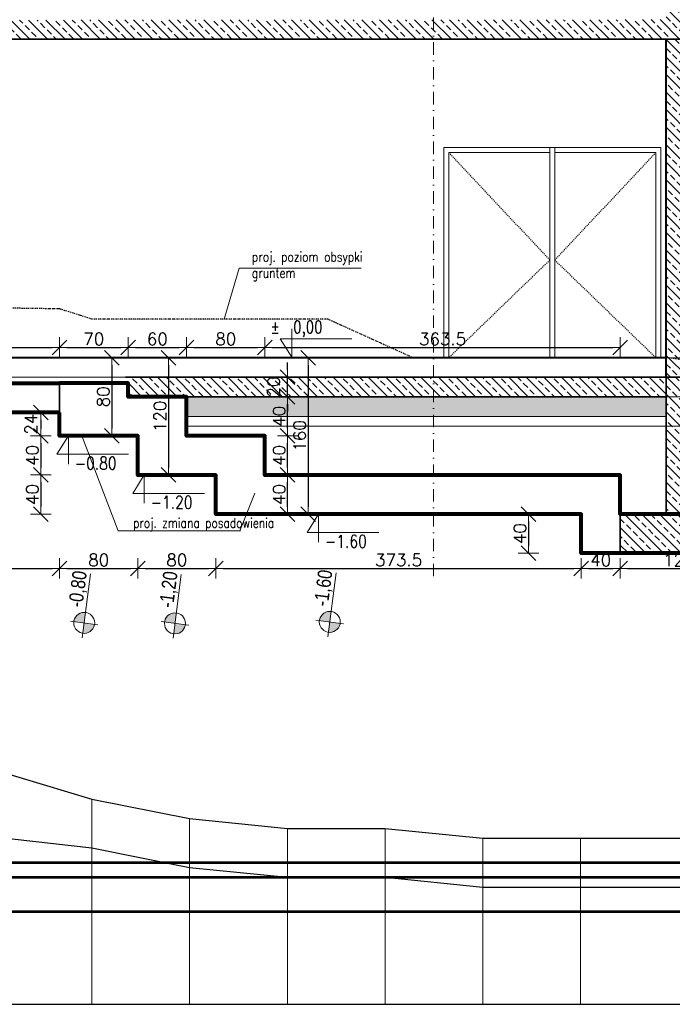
# Model space of a CAD drawing. Header units: millimetres. Extents: x -1893473 to 942156, y -568027 to 942944.
# Tile 59 of 256: x -13873 to -7198, y -311095 to -301019. Entities that reach past the tile are written whole.
import ezdxf

# ---------------------------------------------------------------- set-up
doc = ezdxf.new("R2010")
doc.units = ezdxf.units.MM
doc.header["$LTSCALE"] = 0.2
for name, pattern in [('2_3', [1, 0.5, -0.5]), ('ACAD_ISO03W100', [30, 12, -18]), ('BORDER2', [22.225, 6.35, -3.175, 6.35, -3.175, 0, -3.175]), ('DASHDOT', [25.4, 12.7, -6.35, 0, -6.35])]:
    doc.linetypes.add(name, pattern=pattern)
doc.layers.get('0').update_dxf_attribs({"lineweight": 0})
for name, color, linetype, lineweight in [('!! 1_drzwi-linia', 213, 'Continuous', 5), ('!! 1_hatch projektowane ściany', 4, 'Continuous', 5), ('!! 1_PROJ Sciany', 2, 'Continuous', 40), ('!! 1_PROJ ŻELBET', 1, 'Continuous', 35), ('!! wymiary osi', 250, 'Continuous', 9), ('0-osie-liniA', 14, 'DASHDOT', 5), ('0-rzedne-blok', 62, 'Continuous', 13), ('DO KONSTRUKCJI', 222, 'Continuous', 35), ('P-Linia1', 3, 'Continuous', 53), ('P-Linia4', 253, 'Continuous', 13), ('P-Opis', 1, 'Continuous', 9), ('P-Opis fundamenty', 193, 'Continuous', 9), ('P-Wymiar', 142, 'Continuous', 9), ('P-Ściana żelbetowa', 50, 'Continuous', 30)]:
    doc.layers.add(name, color=color, linetype=linetype, lineweight=lineweight)
doc.styles.add('50', font='ROMANS.shx', dxfattribs={"width": 0.8, "height": 10})
doc.styles.add('_Fd Opis', font='arial.ttf')
doc.styles.add('DEUTSCH', font='SIMPLEX8')
doc.styles.add('TXT', font='simplex.shx')
doc.dimstyles.new('DIM50', dxfattribs={"dimscale": 5, "dimtxt": 2.5, "dimasz": 1.5, "dimexe": 0, "dimexo": 0, "dimgap": 0.5, "dimtad": 1, "dimdec": 4, "dimrnd": 0.5, "dimdsep": 46, "dimtxsty": 'TXT', "dimblk1": 'TICK1', "dimblk2": 'TICK1', "dimsah": 1, "dimcen": 0, "dimse1": 1, "dimse2": 1, "dimclrd": 1, "dimclre": 7, "dimclrt": 9, "dimadec": 0, "dimazin": 0, "dimtfac": 1, "dimtdec": 4, "dimtmove": 2, "dimatfit": 3, "dimldrblk": 'TICK1', "dimfxl": 1, "dimtolj": 1, "dimarcsym": 0})
pattern_1 = [(135, (-61848.166, 209002.635), (-8.9802561, -8.9802561), []), (135, (-61848.166, 209011.615), (-8.9802561, -8.9802561), [6.35, -3.175])]

# ---------------------------------------------------------------- blocks, each defined once
blk = doc.blocks.new('D_kota')
for p, q in [((8.66, 0), (8.66, 23.02)), ((-0.76, 15), (8.66, 15)), ((8.66, 0), (-0.76, 15))]:
    blk.add_line(p, q)
blk.add_lwpolyline([(-0.76, 15), (57.9, 15)])
at = {"style": 'DEUTSCH', "width": 0.8}
blk.add_attdef('POZ.ARCH', (7.32, 19.66), '', height=10, dxfattribs=at)
blk = doc.blocks.new('TICK1')
at = {"color": 0}
for p, q in [((0, -1.4), (0, 1.4)), ((0, 0), (-1, 0))]:
    blk.add_line(p, q, dxfattribs=at)
at = {"color": 2}
blk.add_line((-1, -1), (1, 1), dxfattribs=at)
blk = doc.blocks.new('*D5178')
at = {"layer": '!! wymiary osi', "color": 1, "lineweight": -2, "transparency": 16777216}
blk.add_line((-765.1, -11.8), (-765.1, -76.8), dxfattribs=at)
at = {"layer": 'DEFPOINTS', "color": 0, "transparency": 16777216}
for p in [(-771.3, -4.3), (-771.3, -84.3), (-765.1, -84.3)]:
    blk.add_point(p, dxfattribs=at)
at = {"layer": '!! wymiary osi', "color": 1, "lineweight": -2, "transparency": 16777216, "xscale": 7.5, "yscale": 7.5, "zscale": 7.5}
for p, rotation in [((-765.1, -4.3), 90), ((-765.1, -84.3), 270)]:
    blk.add_blockref('TICK1', p, dxfattribs=dict(at, rotation=rotation))
at = {"layer": '!! wymiary osi', "color": 9, "lineweight": 13, "transparency": 16777216, "insert": (-773.8, -44.3), "char_height": 12.5, "attachment_point": 5, "rotation": 90, "style": 'TXT'}
blk.add_mtext('\\A1;80', dxfattribs=at)
blk = doc.blocks.new('*D5179')
at = {"layer": '!! wymiary osi', "color": 1, "lineweight": -2, "transparency": 16777216}
blk.add_line((-707.1, -11.8), (-707.1, -116.8), dxfattribs=at)
at = {"layer": 'DEFPOINTS', "color": 0, "transparency": 16777216}
for p in [(-706, -4.3), (-707.1, -124.3), (-706, -124.3)]:
    blk.add_point(p, dxfattribs=at)
at = {"layer": '!! wymiary osi', "color": 1, "lineweight": -2, "transparency": 16777216, "xscale": 7.5, "yscale": 7.5, "zscale": 7.5}
for p, rotation in [((-707.1, -4.3), 90), ((-707.1, -124.3), 270)]:
    blk.add_blockref('TICK1', p, dxfattribs=dict(at, rotation=rotation))
at = {"layer": '!! wymiary osi', "color": 9, "lineweight": 13, "transparency": 16777216, "insert": (-715.9, -64.3), "char_height": 12.5, "attachment_point": 5, "rotation": 90, "style": 'TXT'}
blk.add_mtext('\\A1;120', dxfattribs=at)
blk = doc.blocks.new('*D5180')
at = {"layer": '!! wymiary osi', "color": 1, "lineweight": -2, "transparency": 16777216}
blk.add_line((-564.2, -11.8), (-564.2, -156.8), dxfattribs=at)
at = {"layer": 'DEFPOINTS', "color": 0, "transparency": 16777216}
for p in [(-557, -4.3), (-564.2, -164.3), (-557, -164.3)]:
    blk.add_point(p, dxfattribs=at)
at = {"layer": '!! wymiary osi', "color": 1, "lineweight": -2, "transparency": 16777216, "xscale": 7.5, "yscale": 7.5, "zscale": 7.5}
for p, rotation in [((-564.2, -4.3), 90), ((-564.2, -164.3), 270)]:
    blk.add_blockref('TICK1', p, dxfattribs=dict(at, rotation=rotation))
at = {"layer": '!! wymiary osi', "color": 9, "lineweight": 13, "transparency": 16777216, "insert": (-572.9, -84.3), "char_height": 12.5, "attachment_point": 5, "rotation": 90, "style": 'TXT'}
blk.add_mtext('\\A1;160', dxfattribs=at)
blk = doc.blocks.new('*D5187')
at = {"layer": '!! wymiary osi', "color": 1, "lineweight": -2, "transparency": 16777216}
blk.add_line((-837.8, -67.8), (-837.8, -76.8), dxfattribs=at)
at = {"layer": 'DEFPOINTS', "color": 0, "transparency": 16777216}
for p in [(-818.6, -60.3), (-837.8, -84.3), (-818.6, -84.3)]:
    blk.add_point(p, dxfattribs=at)
at = {"layer": '!! wymiary osi', "color": 1, "lineweight": -2, "transparency": 16777216, "xscale": 7.5, "yscale": 7.5, "zscale": 7.5}
for p, rotation in [((-837.8, -60.3), 90), ((-837.8, -84.3), 270)]:
    blk.add_blockref('TICK1', p, dxfattribs=dict(at, rotation=rotation))
at = {"layer": '!! wymiary osi', "color": 9, "lineweight": 13, "transparency": 16777216, "insert": (-847.8, -72.3), "char_height": 12.5, "attachment_point": 5, "rotation": 90, "style": 'TXT'}
blk.add_mtext('\\A1;24', dxfattribs=at)
blk = doc.blocks.new('*D5188')
at = {"layer": '!! wymiary osi', "color": 1, "lineweight": -2, "transparency": 16777216}
blk.add_line((-837.8, -91.8), (-837.8, -116.8), dxfattribs=at)
at = {"layer": 'DEFPOINTS', "color": 0, "transparency": 16777216}
for p in [(-818.6, -84.3), (-837.8, -124.3), (-738.6, -124.3)]:
    blk.add_point(p, dxfattribs=at)
at = {"layer": '!! wymiary osi', "color": 1, "lineweight": -2, "transparency": 16777216, "xscale": 7.5, "yscale": 7.5, "zscale": 7.5}
for p, rotation in [((-837.8, -84.3), 90), ((-837.8, -124.3), 270)]:
    blk.add_blockref('TICK1', p, dxfattribs=dict(at, rotation=rotation))
at = {"layer": '!! wymiary osi', "color": 9, "lineweight": 13, "transparency": 16777216, "insert": (-846.5, -104.3), "char_height": 12.5, "attachment_point": 5, "rotation": 90, "style": 'TXT'}
blk.add_mtext('\\A1;40', dxfattribs=at)
blk = doc.blocks.new('*D5189')
at = {"layer": '!! wymiary osi', "color": 1, "lineweight": -2, "transparency": 16777216}
blk.add_line((-837.8, -131.8), (-837.8, -156.8), dxfattribs=at)
at = {"layer": 'DEFPOINTS', "color": 0, "transparency": 16777216}
for p in [(-738.6, -124.3), (-837.8, -164.3), (-658.6, -164.3)]:
    blk.add_point(p, dxfattribs=at)
at = {"layer": '!! wymiary osi', "color": 1, "lineweight": -2, "transparency": 16777216, "xscale": 7.5, "yscale": 7.5, "zscale": 7.5}
for p, rotation in [((-837.8, -124.3), 90), ((-837.8, -164.3), 270)]:
    blk.add_blockref('TICK1', p, dxfattribs=dict(at, rotation=rotation))
at = {"layer": '!! wymiary osi', "color": 9, "lineweight": 13, "transparency": 16777216, "insert": (-846.5, -144.3), "char_height": 12.5, "attachment_point": 5, "rotation": 90, "style": 'TXT'}
blk.add_mtext('\\A1;40', dxfattribs=at)
blk = doc.blocks.new('*D5190')
at = {"layer": '!! wymiary osi', "color": 1, "lineweight": -2, "transparency": 16777216}
blk.add_line((-338.9, -171.8), (-338.9, -196.8), dxfattribs=at)
at = {"layer": 'DEFPOINTS', "color": 0, "transparency": 16777216}
for p in [(-265.6, -164.3), (-338.9, -204.3), (-265.6, -204.3)]:
    blk.add_point(p, dxfattribs=at)
at = {"layer": '!! wymiary osi', "color": 1, "lineweight": -2, "transparency": 16777216, "xscale": 7.5, "yscale": 7.5, "zscale": 7.5}
for p, rotation in [((-338.9, -164.3), 90), ((-338.9, -204.3), 270)]:
    blk.add_blockref('TICK1', p, dxfattribs=dict(at, rotation=rotation))
at = {"layer": '!! wymiary osi', "color": 9, "lineweight": 13, "transparency": 16777216, "insert": (-347.7, -184.3), "char_height": 12.5, "attachment_point": 5, "rotation": 90, "style": 'TXT'}
blk.add_mtext('\\A1;40', dxfattribs=at)
blk = doc.blocks.new('*D5194')
at = {"layer": '!! wymiary osi', "color": 1, "lineweight": -2, "transparency": 16777216}
blk.add_line((-585.3, -156.8), (-585.3, -131.8), dxfattribs=at)
at = {"layer": 'DEFPOINTS', "color": 0, "transparency": 16777216}
for p in [(-585.3, -124.3), (-574.7, -124.3), (-574.7, -164.3)]:
    blk.add_point(p, dxfattribs=at)
at = {"layer": '!! wymiary osi', "color": 1, "lineweight": -2, "transparency": 16777216, "xscale": 7.5, "yscale": 7.5, "zscale": 7.5}
for p, rotation in [((-585.3, -124.3), 90), ((-585.3, -164.3), 270)]:
    blk.add_blockref('TICK1', p, dxfattribs=dict(at, rotation=rotation))
at = {"layer": '!! wymiary osi', "color": 9, "lineweight": 13, "transparency": 16777216, "insert": (-594, -144.3), "char_height": 12.5, "attachment_point": 5, "rotation": 90, "style": 'TXT'}
blk.add_mtext('\\A1;40', dxfattribs=at)
blk = doc.blocks.new('*D5195')
at = {"layer": '!! wymiary osi', "color": 1, "lineweight": -2, "transparency": 16777216}
blk.add_line((-585.3, -116.8), (-585.3, -91.8), dxfattribs=at)
at = {"layer": 'DEFPOINTS', "color": 0, "transparency": 16777216}
for p in [(-618.6, -84.3), (-585.3, -84.3), (-574.7, -124.3)]:
    blk.add_point(p, dxfattribs=at)
at = {"layer": '!! wymiary osi', "color": 1, "lineweight": -2, "transparency": 16777216, "xscale": 7.5, "yscale": 7.5, "zscale": 7.5}
for p, rotation in [((-585.3, -84.3), 90), ((-585.3, -124.3), 270)]:
    blk.add_blockref('TICK1', p, dxfattribs=dict(at, rotation=rotation))
at = {"layer": '!! wymiary osi', "color": 9, "lineweight": 13, "transparency": 16777216, "insert": (-594, -104.3), "char_height": 12.5, "attachment_point": 5, "rotation": 90, "style": 'TXT'}
blk.add_mtext('\\A1;40', dxfattribs=at)
blk = doc.blocks.new('*D5196')
at = {"layer": '!! wymiary osi', "color": 1, "lineweight": -2, "transparency": 16777216}
blk.add_line((-585.3, -76.8), (-585.3, -51.8), dxfattribs=at)
at = {"layer": 'DEFPOINTS', "color": 0, "transparency": 16777216}
for p in [(-698.6, -44.3), (-585.3, -44.3), (-618.6, -84.3)]:
    blk.add_point(p, dxfattribs=at)
at = {"layer": '!! wymiary osi', "color": 1, "lineweight": -2, "transparency": 16777216, "xscale": 7.5, "yscale": 7.5, "zscale": 7.5}
for p, rotation in [((-585.3, -44.3), 90), ((-585.3, -84.3), 270)]:
    blk.add_blockref('TICK1', p, dxfattribs=dict(at, rotation=rotation))
at = {"layer": '!! wymiary osi', "color": 9, "lineweight": 13, "transparency": 16777216, "insert": (-594, -64.3), "char_height": 12.5, "attachment_point": 5, "rotation": 90, "style": 'TXT'}
blk.add_mtext('\\A1;40', dxfattribs=at)
blk = doc.blocks.new('*D5197')
at = {"layer": '!! wymiary osi', "color": 1, "lineweight": -2, "transparency": 16777216}
for p, q in [((-585.3, -16.8), (-585.3, -9.3)), ((-585.3, -44.3), (-585.3, -24.3)), ((-585.3, -51.8), (-585.3, -59.3))]:
    blk.add_line(p, q, dxfattribs=at)
at = {"layer": 'DEFPOINTS', "color": 0, "transparency": 16777216}
for p in [(-778.6, -24.3), (-585.3, -24.3), (-698.6, -44.3)]:
    blk.add_point(p, dxfattribs=at)
at = {"layer": '!! wymiary osi', "color": 1, "lineweight": -2, "transparency": 16777216, "xscale": 7.5, "yscale": 7.5, "zscale": 7.5}
for p, rotation in [((-585.3, -24.3), 270), ((-585.3, -44.3), 90)]:
    blk.add_blockref('TICK1', p, dxfattribs=dict(at, rotation=rotation))
at = {"layer": '!! wymiary osi', "color": 9, "lineweight": 13, "transparency": 16777216, "insert": (-599.7, -34.3), "char_height": 12.5, "attachment_point": 5, "rotation": 90, "style": 'TXT'}
blk.add_mtext('\\A1;20', dxfattribs=at)
blk = doc.blocks.new('*D5198')
at = {"layer": '!! wymiary osi', "color": 1, "lineweight": -2, "transparency": 16777216}
blk.add_line((-991.1, -219.9), (-826.1, -219.9), dxfattribs=at)
at = {"layer": 'DEFPOINTS', "color": 0, "transparency": 16777216}
for p in [(-998.6, -54.3), (-818.6, -54.3), (-818.6, -219.9)]:
    blk.add_point(p, dxfattribs=at)
at = {"layer": '!! wymiary osi', "color": 1, "lineweight": -2, "transparency": 16777216, "xscale": 7.5, "yscale": 7.5, "zscale": 7.5, "rotation": 180}
blk.add_blockref('TICK1', (-998.6, -219.9), dxfattribs=at)
at = {"layer": '!! wymiary osi', "color": 1, "lineweight": -2, "transparency": 16777216, "xscale": 7.5, "yscale": 7.5, "zscale": 7.5}
blk.add_blockref('TICK1', (-818.6, -219.9), dxfattribs=at)
at = {"layer": '!! wymiary osi', "color": 9, "lineweight": 13, "transparency": 16777216, "insert": (-908.6, -211.2), "char_height": 12.5, "attachment_point": 5, "style": 'TXT'}
blk.add_mtext('\\A1;180', dxfattribs=at)
blk = doc.blocks.new('*D5199')
at = {"layer": '!! wymiary osi', "color": 1, "lineweight": -2, "transparency": 16777216}
blk.add_line((-811.1, -219.9), (-746.1, -219.9), dxfattribs=at)
at = {"layer": 'DEFPOINTS', "color": 0, "transparency": 16777216}
for p in [(-818.6, -54.3), (-738.6, -124.3), (-738.6, -219.9)]:
    blk.add_point(p, dxfattribs=at)
at = {"layer": '!! wymiary osi', "color": 1, "lineweight": -2, "transparency": 16777216, "xscale": 7.5, "yscale": 7.5, "zscale": 7.5, "rotation": 180}
blk.add_blockref('TICK1', (-818.6, -219.9), dxfattribs=at)
at = {"layer": '!! wymiary osi', "color": 1, "lineweight": -2, "transparency": 16777216, "xscale": 7.5, "yscale": 7.5, "zscale": 7.5}
blk.add_blockref('TICK1', (-738.6, -219.9), dxfattribs=at)
at = {"layer": '!! wymiary osi', "color": 9, "lineweight": 13, "transparency": 16777216, "insert": (-778.6, -211.2), "char_height": 12.5, "attachment_point": 5, "style": 'TXT'}
blk.add_mtext('\\A1;80', dxfattribs=at)
blk = doc.blocks.new('*D5200')
at = {"layer": '!! wymiary osi', "color": 1, "lineweight": -2, "transparency": 16777216}
blk.add_line((-731.1, -219.9), (-666.1, -219.9), dxfattribs=at)
at = {"layer": 'DEFPOINTS', "color": 0, "transparency": 16777216}
for p in [(-738.6, -124.3), (-658.6, -164.3), (-658.6, -219.9)]:
    blk.add_point(p, dxfattribs=at)
at = {"layer": '!! wymiary osi', "color": 1, "lineweight": -2, "transparency": 16777216, "xscale": 7.5, "yscale": 7.5, "zscale": 7.5, "rotation": 180}
blk.add_blockref('TICK1', (-738.6, -219.9), dxfattribs=at)
at = {"layer": '!! wymiary osi', "color": 1, "lineweight": -2, "transparency": 16777216, "xscale": 7.5, "yscale": 7.5, "zscale": 7.5}
blk.add_blockref('TICK1', (-658.6, -219.9), dxfattribs=at)
at = {"layer": '!! wymiary osi', "color": 9, "lineweight": 13, "transparency": 16777216, "insert": (-698.6, -211.2), "char_height": 12.5, "attachment_point": 5, "style": 'TXT'}
blk.add_mtext('\\A1;80', dxfattribs=at)
blk = doc.blocks.new('*D5201')
at = {"layer": '!! wymiary osi', "color": 1, "lineweight": -2, "transparency": 16777216}
blk.add_line((-651.1, -219.9), (-292.6, -219.9), dxfattribs=at)
at = {"layer": 'DEFPOINTS', "color": 0, "transparency": 16777216}
for p in [(-658.6, -164.3), (-285.1, -204.3), (-285.1, -219.9)]:
    blk.add_point(p, dxfattribs=at)
at = {"layer": '!! wymiary osi', "color": 1, "lineweight": -2, "transparency": 16777216, "xscale": 7.5, "yscale": 7.5, "zscale": 7.5, "rotation": 180}
blk.add_blockref('TICK1', (-658.6, -219.9), dxfattribs=at)
at = {"layer": '!! wymiary osi', "color": 1, "lineweight": -2, "transparency": 16777216, "xscale": 7.5, "yscale": 7.5, "zscale": 7.5}
blk.add_blockref('TICK1', (-285.1, -219.9), dxfattribs=at)
at = {"layer": '!! wymiary osi', "color": 9, "lineweight": 13, "transparency": 16777216, "insert": (-471.8, -211.2), "char_height": 12.5, "attachment_point": 5, "style": 'TXT'}
blk.add_mtext('\\A1;373.5', dxfattribs=at)
blk = doc.blocks.new('*D5202')
at = {"layer": '!! wymiary osi', "color": 1, "lineweight": -2, "transparency": 16777216}
blk.add_line((-277.6, -219.9), (-252.6, -219.9), dxfattribs=at)
at = {"layer": 'DEFPOINTS', "color": 0, "transparency": 16777216}
for p in [(-285.1, -204.3), (-245.1, -204.3), (-245.1, -219.9)]:
    blk.add_point(p, dxfattribs=at)
at = {"layer": '!! wymiary osi', "color": 1, "lineweight": -2, "transparency": 16777216, "xscale": 7.5, "yscale": 7.5, "zscale": 7.5, "rotation": 180}
blk.add_blockref('TICK1', (-285.1, -219.9), dxfattribs=at)
at = {"layer": '!! wymiary osi', "color": 1, "lineweight": -2, "transparency": 16777216, "xscale": 7.5, "yscale": 7.5, "zscale": 7.5}
blk.add_blockref('TICK1', (-245.1, -219.9), dxfattribs=at)
at = {"layer": '!! wymiary osi', "color": 9, "lineweight": 13, "transparency": 16777216, "insert": (-265.1, -211.2), "char_height": 12.5, "attachment_point": 5, "style": 'TXT'}
blk.add_mtext('\\A1;40', dxfattribs=at)
blk = doc.blocks.new('*D5203')
at = {"layer": '!! wymiary osi', "color": 1, "lineweight": -2, "transparency": 16777216}
blk.add_line((-237.6, -219.9), (-132.6, -219.9), dxfattribs=at)
at = {"layer": 'DEFPOINTS', "color": 0, "transparency": 16777216}
for p in [(-245.1, -204.3), (-125.1, -204.3), (-125.1, -219.9)]:
    blk.add_point(p, dxfattribs=at)
at = {"layer": '!! wymiary osi', "color": 1, "lineweight": -2, "transparency": 16777216, "xscale": 7.5, "yscale": 7.5, "zscale": 7.5, "rotation": 180}
blk.add_blockref('TICK1', (-245.1, -219.9), dxfattribs=at)
at = {"layer": '!! wymiary osi', "color": 1, "lineweight": -2, "transparency": 16777216, "xscale": 7.5, "yscale": 7.5, "zscale": 7.5}
blk.add_blockref('TICK1', (-125.1, -219.9), dxfattribs=at)
at = {"layer": '!! wymiary osi', "color": 9, "lineweight": 13, "transparency": 16777216, "insert": (-185.1, -211.2), "char_height": 12.5, "attachment_point": 5, "style": 'TXT'}
blk.add_mtext('\\A1;120', dxfattribs=at)
blk = doc.blocks.new('*D5204')
at = {"layer": '!! wymiary osi', "color": 1, "lineweight": -2, "transparency": 16777216}
blk.add_line((-991.1, 6.1), (-826.1, 6.1), dxfattribs=at)
at = {"layer": 'DEFPOINTS', "color": 0, "transparency": 16777216}
for p in [(-818.6, 6.1), (-998.6, -39.3), (-818.6, -39.3)]:
    blk.add_point(p, dxfattribs=at)
at = {"layer": '!! wymiary osi', "color": 1, "lineweight": -2, "transparency": 16777216, "xscale": 7.5, "yscale": 7.5, "zscale": 7.5, "rotation": 180}
blk.add_blockref('TICK1', (-998.6, 6.1), dxfattribs=at)
at = {"layer": '!! wymiary osi', "color": 1, "lineweight": -2, "transparency": 16777216, "xscale": 7.5, "yscale": 7.5, "zscale": 7.5}
blk.add_blockref('TICK1', (-818.6, 6.1), dxfattribs=at)
at = {"layer": '!! wymiary osi', "color": 9, "lineweight": 13, "transparency": 16777216, "insert": (-908.6, 14.8), "char_height": 12.5, "attachment_point": 5, "style": 'TXT'}
blk.add_mtext('\\A1;180', dxfattribs=at)
blk = doc.blocks.new('*D5205')
at = {"layer": '!! wymiary osi', "color": 1, "lineweight": -2, "transparency": 16777216}
blk.add_line((-811.1, 6.1), (-756.1, 6.1), dxfattribs=at)
at = {"layer": 'DEFPOINTS', "color": 0, "transparency": 16777216}
for p in [(-748.6, 6.1), (-818.6, -39.3), (-748.6, -34.3)]:
    blk.add_point(p, dxfattribs=at)
at = {"layer": '!! wymiary osi', "color": 1, "lineweight": -2, "transparency": 16777216, "xscale": 7.5, "yscale": 7.5, "zscale": 7.5, "rotation": 180}
blk.add_blockref('TICK1', (-818.6, 6.1), dxfattribs=at)
at = {"layer": '!! wymiary osi', "color": 1, "lineweight": -2, "transparency": 16777216, "xscale": 7.5, "yscale": 7.5, "zscale": 7.5}
blk.add_blockref('TICK1', (-748.6, 6.1), dxfattribs=at)
at = {"layer": '!! wymiary osi', "color": 9, "lineweight": 13, "transparency": 16777216, "insert": (-783.6, 14.8), "char_height": 12.5, "attachment_point": 5, "style": 'TXT'}
blk.add_mtext('\\A1;70', dxfattribs=at)
blk = doc.blocks.new('*D5206')
at = {"layer": '!! wymiary osi', "color": 1, "lineweight": -2, "transparency": 16777216}
blk.add_line((-741.1, 6.1), (-696.1, 6.1), dxfattribs=at)
at = {"layer": 'DEFPOINTS', "color": 0, "transparency": 16777216}
for p in [(-688.6, 6.1), (-748.6, -34.3), (-688.6, -64.3)]:
    blk.add_point(p, dxfattribs=at)
at = {"layer": '!! wymiary osi', "color": 1, "lineweight": -2, "transparency": 16777216, "xscale": 7.5, "yscale": 7.5, "zscale": 7.5, "rotation": 180}
blk.add_blockref('TICK1', (-748.6, 6.1), dxfattribs=at)
at = {"layer": '!! wymiary osi', "color": 1, "lineweight": -2, "transparency": 16777216, "xscale": 7.5, "yscale": 7.5, "zscale": 7.5}
blk.add_blockref('TICK1', (-688.6, 6.1), dxfattribs=at)
at = {"layer": '!! wymiary osi', "color": 9, "lineweight": 13, "transparency": 16777216, "insert": (-718.6, 14.8), "char_height": 12.5, "attachment_point": 5, "style": 'TXT'}
blk.add_mtext('\\A1;60', dxfattribs=at)
blk = doc.blocks.new('*D5207')
at = {"layer": '!! wymiary osi', "color": 1, "lineweight": -2, "transparency": 16777216}
blk.add_line((-681.1, 6.1), (-616.1, 6.1), dxfattribs=at)
at = {"layer": 'DEFPOINTS', "color": 0, "transparency": 16777216}
for p in [(-608.6, 6.1), (-688.6, -64.3), (-608.6, -84.3)]:
    blk.add_point(p, dxfattribs=at)
at = {"layer": '!! wymiary osi', "color": 1, "lineweight": -2, "transparency": 16777216, "xscale": 7.5, "yscale": 7.5, "zscale": 7.5, "rotation": 180}
blk.add_blockref('TICK1', (-688.6, 6.1), dxfattribs=at)
at = {"layer": '!! wymiary osi', "color": 1, "lineweight": -2, "transparency": 16777216, "xscale": 7.5, "yscale": 7.5, "zscale": 7.5}
blk.add_blockref('TICK1', (-608.6, 6.1), dxfattribs=at)
at = {"layer": '!! wymiary osi', "color": 9, "lineweight": 13, "transparency": 16777216, "insert": (-648.6, 14.8), "char_height": 12.5, "attachment_point": 5, "style": 'TXT'}
blk.add_mtext('\\A1;80', dxfattribs=at)
blk = doc.blocks.new('*D5208')
at = {"layer": '!! wymiary osi', "color": 1, "lineweight": -2, "transparency": 16777216}
blk.add_line((-601.1, 6.1), (-252.6, 6.1), dxfattribs=at)
at = {"layer": 'DEFPOINTS', "color": 0, "transparency": 16777216}
for p in [(-245.1, 6.1), (-608.6, -84.3), (-245.1, -124.3)]:
    blk.add_point(p, dxfattribs=at)
at = {"layer": '!! wymiary osi', "color": 1, "lineweight": -2, "transparency": 16777216, "xscale": 7.5, "yscale": 7.5, "zscale": 7.5, "rotation": 180}
blk.add_blockref('TICK1', (-608.6, 6.1), dxfattribs=at)
at = {"layer": '!! wymiary osi', "color": 1, "lineweight": -2, "transparency": 16777216, "xscale": 7.5, "yscale": 7.5, "zscale": 7.5}
blk.add_blockref('TICK1', (-245.1, 6.1), dxfattribs=at)
at = {"layer": '!! wymiary osi', "color": 9, "lineweight": 13, "transparency": 16777216, "insert": (-426.8, 14.8), "char_height": 12.5, "attachment_point": 5, "style": 'TXT'}
blk.add_mtext('\\A1;363.5', dxfattribs=at)
blk = doc.blocks.new('A$C51EA1695')
at = {"layer": '!! wymiary osi', "color": 1, "lineweight": 13}
for p, q in [((-17.6, -10.3), (-17.6, 18.5)), ((-29.4, 8.5), (-17.6, 8.5)), ((-17.6, -10.3), (-29.4, 8.5))]:
    blk.add_line(p, q, dxfattribs=at)
blk.add_lwpolyline([(-29.4, 8.5), (44, 8.5)], dxfattribs=at)
blk = doc.blocks.new('A$C798F0764')
at = {"layer": 'P-Opis'}
h = blk.add_hatch(color=1, dxfattribs=at)
h.dxf.hatch_style = 1
h.paths.add_polyline_path([(87, -43), (-30, -160, 0.414214), (204, -160)])
h.paths.add_polyline_path([(-30, 74), (87, -43), (204, 74, 0.414214)])
at = {"layer": 'P-Opis', "color": 1}
for p, q in [((-80, -210), (636, 506)), ((-68, 111), (241, -198))]:
    blk.add_line(p, q, dxfattribs=at)
blk.add_circle((87, -43), 165, dxfattribs=at)
blk = doc.blocks.new('A$C0F5F4068')
at = {"layer": 'P-Linia1', "color": 65}
blk.add_lwpolyline([(-29314.2, 3482.2), (-3814.2, 3482.2)], dxfattribs=at)
at = {"layer": 'P-Linia1'}
for points in [[(-29314.2, 3332.2), (-3814.2, 3332.2)], [(-29314.2, 2982.2), (-3814.2, 2982.2)]]:
    blk.add_lwpolyline(points, dxfattribs=at)
at = {"layer": 'P-Linia4', "color": 6, "lineweight": 30}
blk.add_lwpolyline([(-29314.2, 4432.2), (-28314.2, 4432.2), (-27314.2, 4132.2), (-26314.2, 3932.2), (-25314.2, 3832.2), (-24314.2, 3832.2), (-23314.2, 3732.2), (-22314.2, 3732.2), (-21314.2, 3732.2), (-20314.2, 3732.2), (-19314.2, 3732.2), (-18314.2, 4132.2), (-17314.2, 4232.2), (-16314.2, 4832.2), (-15314.2, 4832.2)], dxfattribs=at)
at = {"layer": 'P-Linia4', "color": 4}
for points in [[(-27314.2, 4132.2), (-27314.2, 2032.2)], [(-26314.2, 3932.2), (-26314.2, 2032.2)], [(-25314.2, 3832.2), (-25314.2, 2032.2)], [(-24314.2, 3832.2), (-24314.2, 2032.2)], [(-23314.2, 3732.2), (-23314.2, 2032.2)], [(-22314.2, 3732.2), (-22314.2, 2032.2)]]:
    blk.add_lwpolyline(points, dxfattribs=at)
at = {"layer": 'P-Linia4', "color": 40, "lineweight": 30}
blk.add_lwpolyline([(-29314.2, 3747.1), (-28314.2, 3747.1), (-27314.2, 3632.2), (-26314.2, 3432.2), (-25314.2, 3332.2), (-24314.2, 3332.2), (-23314.2, 3232.2), (-22314.2, 3232.2), (-21314.2, 3232.2), (-20314.2, 3232.2), (-19314.2, 3232.2), (-18314.2, 3332.2), (-16314.2, 3832.2), (-15314.2, 3832.2)], dxfattribs=at)
at = {"layer": 'P-Linia4', "color": 2, "lineweight": 30}
blk.add_lwpolyline([(-30170.8, 2032.2), (-2035.2, 2032.2)], dxfattribs=at)
blk = doc.blocks.new('A$C776176C1')
at = {"layer": '!! 1_hatch projektowane ściany'}
h = blk.add_hatch(dxfattribs=at)
h.set_pattern_fill('ANSI33', color=256, scale=2, angle=90)
h.set_pattern_definition(pattern_1)
h.paths.add_polyline_path([(-1018.59821, 296.65799), (-1018.59821, 341.15799), (-198.09591, 341.65799), (-198.09591, 353.65799), (-173.09591, 353.65799), (-173.09591, 321.65799), (-973.59821, 321.65799), (-973.59821, 296.65799)])
h = blk.add_hatch(dxfattribs=at)
h.set_pattern_fill('ANSI33', color=256, scale=2, angle=90)
h.set_pattern_definition([(135, (-61848.166, 212365.169), (-8.9802561, -8.9802561), []), (135, (-61848.166, 212374.15), (-8.9802561, -8.9802561), [6.35, -3.175])])
h.paths.add_polyline_path([(-173.09591, 321.65799), (-198.09591, 321.65799), (-198.09591, -24.34201), (-173.09591, -24.34201)])
h = blk.add_hatch(dxfattribs=at)
h.set_pattern_fill('ANSI33', color=256, scale=2, angle=90)
h.set_pattern_definition(pattern_1)
h.paths.add_polyline_path([(-198.09591, -24.34201), (-436.09821, -24.34201), (-436.09821, -44.34201), (-198.09591, -44.34201)])
h.paths.add_polyline_path([(-748.59821, -24.34201), (-748.59821, -44.34201), (-436.09821, -44.34201), (-436.09821, -24.34201)])
h = blk.add_hatch(dxfattribs=at)
h.set_pattern_fill('ANSI33', color=256, scale=2, angle=90)
h.set_pattern_definition(pattern_1)
h.paths.add_polyline_path([(-185.59821, -24.34201), (-198.09591, -24.34201), (-198.09591, -164.34201), (-185.59821, -164.34201)])
h.paths.add_polyline_path([(-173.09591, -24.34201), (-185.59821, -24.34201), (-185.59821, -164.34201), (-173.09591, -164.34201)])
h = blk.add_hatch(dxfattribs=at)
h.set_pattern_fill('DASH', color=256, angle=-45)
h.set_pattern_definition([(315, (200560.1188, 80840.3417), (4.49012806, -8e-16), [3.175, -3.175])])
h.paths.add_polyline_path([(-688.59821, -44.34201), (-688.59821, -64.34201), (-198.09591, -64.34201), (-198.09591, -44.34201)])
h = blk.add_hatch(dxfattribs=at)
h.set_pattern_fill('ANSI33', color=256, scale=2, angle=90)
h.set_pattern_definition([(135, (-61848.166, 209142.635), (-8.9802561, -8.9802561), []), (135, (-61848.166, 209151.615), (-8.9802561, -8.9802561), [6.35, -3.175])])
h.paths.add_polyline_path([(-245.09591, -164.34201), (-125.09591, -164.34201), (-125.09591, -204.34201), (-245.09591, -204.34201)])
at = {"layer": '!! 1_drzwi-linia'}
for points in [[(-312.09821, -4.34201), (-312.09821, 210.65799), (-425.59821, 210.65799), (-425.59821, -4.34201)], [(-317.09821, -4.34201), (-317.09821, 205.65799), (-420.59821, 205.65799), (-420.59821, -4.34201)], [(-317.09821, -4.34201), (-317.09821, 210.65799), (-203.59821, 210.65799), (-203.59821, -4.34201)], [(-312.09821, -4.34201), (-312.09821, 205.65799), (-208.59821, 205.65799), (-208.59821, -4.34201)]]:
    blk.add_lwpolyline(points, dxfattribs=at)
at = {"layer": '!! 1_drzwi-linia', "linetype": '2_3', "ltscale": 10}
for points in [[(-420.59821, 205.65799), (-317.09821, 95.65799), (-420.59821, -4.34201)], [(-208.59821, 205.65799), (-312.09821, 95.65799), (-208.59821, -4.34201)]]:
    blk.add_lwpolyline(points, dxfattribs=at)
at = {"layer": '!! 1_PROJ Sciany'}
blk.add_line((-198.09591, -24.34201), (-198.09591, 321.65799), dxfattribs=at)
blk.add_lwpolyline([(-198.09591, -4.34201), (-973.59821, -4.34201)], dxfattribs=at)
at = {"layer": '!! 1_PROJ ŻELBET'}
blk.add_line((-198.09591, -164.34201), (-198.09591, -24.34201), dxfattribs=at)
for points in [[(-173.09591, 321.65799), (-973.59821, 321.65799)], [(401.90409, -24.34201), (-751.13378, -24.34201)], [(-198.09591, -44.34201), (-748.59821, -44.34201)]]:
    blk.add_lwpolyline(points, dxfattribs=at)
at = {"layer": '!! wymiary osi', "color": 1, "lineweight": 13}
for points in [[(-509.94015, 87.39422), (-634.80104, 87.39422), (-650.09882, 35.15799)], [(-633.66417, -181.41778), (-758.52507, -181.41778), (-795.738, -84.34201)], [(-758.9223, -181.41778), (-634.0614, -181.41778), (-618.76363, -142.83923)]]:
    blk.add_lwpolyline(points, dxfattribs=at)
at = {"layer": '!! wymiary osi'}
for points in [[(-688.59821, -74.34201), (1340.17638, -74.34201), (1484.31851, -224.34201), (1598.5403, -224.34201), (1773.5403, -49.34201), (1815.06263, -49.34201), (1815.06263, -39.34201), (1769.39817, -39.34201), (1594.39817, -214.34201), (1494.31851, -214.34201), (1344.31851, -64.34201), (761.90179, -64.34201)], [(401.90409, -44.34201), (-468.81803, -44.34201)], [(-198.09591, -64.32815), (-688.59821, -64.32815)], [(-559.61207, -64.34201), (-376.10052, -64.34201)]]:
    blk.add_lwpolyline(points, dxfattribs=at)
at = {"layer": '0-osie-liniA', "ltscale": 5}
blk.add_lwpolyline([(-436.09821, 1563.57701), (-436.09821, -228.95398)], dxfattribs=at)
at = {"layer": 'DO KONSTRUKCJI', "color": 6, "linetype": 'BORDER2', "lineweight": 30, "true_color": 0xe600e6}
blk.add_lwpolyline([(1878.24056, -49.34201), (748.0393, -49.34201), (91.27588, -37.4653), (-198.09219, -4.3427), (-420.59821, -4.34201), (-456.27253, -4.69723), (-544.36775, 35.15799), (-785.57507, 35.15799), (-818.59821, 45.65799), (-1023.6534, 48.68846)], dxfattribs=at)
at = {"layer": 'DO KONSTRUKCJI', "color": 1, "lineweight": 35, "true_color": 0xf50000}
blk.add_lwpolyline([(-998.59821, -60.34201), (-998.59821, -30.34201), (-818.59821, -30.34201), (-818.59821, -60.34201)], close=True, dxfattribs=at)
at = {"layer": 'DO KONSTRUKCJI', "color": 1, "lineweight": 35}
blk.add_lwpolyline([(-245.09591, -204.34201), (-125.09591, -204.34201), (-125.09591, -164.34201), (-245.09591, -164.34201)], close=True, dxfattribs=at)
at = {"layer": 'P-Linia1', "color": 1, "lineweight": 80, "true_color": 0xf50000}
for points in [[(-818.59821, -60.34201), (-998.59821, -60.34201), (-998.59821, -30.34201), (-818.59821, -30.34201)], [(1604.39817, -164.34201), (-245.09591, -164.34201), (-245.09591, -124.34201), (-608.59821, -124.34201), (-608.59821, -84.34201), (-688.59821, -84.34201), (-688.59821, -44.34201), (-748.59821, -44.34201), (-748.59821, -30.34201), (-818.59821, -30.34201)], [(1604.39817, -204.34201), (-285.09591, -204.34201), (-285.09591, -164.34201), (-658.59821, -164.34201), (-658.59821, -124.34201), (-738.59821, -124.34201), (-738.59821, -84.34201), (-818.59821, -84.34201), (-818.59821, -60.34201)]]:
    blk.add_lwpolyline(points, dxfattribs=at)
at = {"layer": 'P-Wymiar', "color": 1, "true_color": 0xf50000}
blk.add_lwpolyline([(-1024.10183, -60.84201), (-823.51688, -60.84201)], dxfattribs=at)
at = {"layer": '0-rzedne-blok'}
ref = blk.add_blockref('D_kota', (-591.94311, -3.68152), dxfattribs=dict(at, xscale=1.250000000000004, yscale=1.250000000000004, zscale=1.250000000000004))
ref.add_attrib('POZ.ARCH', '%%p  0,00  ', (-602.76843, 20.89842), dxfattribs={"layer": '0', "height": 12.5, "style": 'DEUTSCH', "width": 0.8})
at = {"layer": 'P-Ściana żelbetowa', "color": 1, "true_color": 0xf50000, "xscale": -1, "rotation": 180}
for p in [(-792.0292, -94.6166), (-714.41108, -134.6166), (-536.09948, -174.6166)]:
    blk.add_blockref('A$C51EA1695', p, dxfattribs=at)
at = {"layer": 'DO KONSTRUKCJI', "lineweight": 20, "char_height": 10, "attachment_point": 1, "style": '50'}
for s, insert in [('proj. poziom obsypki gruntem', (-621.80962, 104.12682)), ('proj. zmiana posadowienia', (-743.45637, -168.34859))]:
    blk.add_mtext_dynamic_manual_height_columns(s, width=145.1742013, gutter_width=50, heights=[0], dxfattribs=dict(at, insert=insert))
at = {"layer": 'P-Ściana żelbetowa', "color": 1, "lineweight": 13, "true_color": 0xf50000, "char_height": 13, "attachment_point": 1, "style": '50'}
for s, insert in [('-0.80', (-803.05451, -105.74254)), ('-1.20', (-725.43639, -145.74254)), ('-1.60', (-547.12479, -185.74254))]:
    blk.add_mtext_dynamic_manual_height_columns(s, width=145.1742013, gutter_width=50, heights=[0], dxfattribs=dict(at, insert=insert))
at = {"layer": '!! wymiary osi', "color": 1, "lineweight": 13}
for base, p1, p2, picture, middle in [((-818.59821, 6.06111), (-998.59821, -39.34201), (-818.59821, -39.34201), '*D5204', (-908.59821, 14.81111)), ((-748.59821, 6.06111), (-818.59821, -39.34201), (-748.59821, -34.34201), '*D5205', (-783.59821, 14.81111)), ((-688.59821, 6.06111), (-748.59821, -34.34201), (-688.59821, -64.34201), '*D5206', (-718.59821, 14.81111)), ((-608.59821, 6.06111), (-688.59821, -64.34201), (-608.59821, -84.34201), '*D5207', (-648.59821, 14.81111)), ((-245.09591, 6.06111), (-608.59821, -84.34201), (-245.09591, -124.34201), '*D5208', (-426.84706, 14.81111)), ((-818.59821, -219.94657), (-998.59821, -54.34201), (-818.59821, -54.34201), '*D5198', (-908.59821, -211.19657)), ((-738.59821, -219.94657), (-818.59821, -54.34201), (-738.59821, -124.34201), '*D5199', (-778.59821, -211.19657)), ((-658.59821, -219.94657), (-738.59821, -124.34201), (-658.59821, -164.34201), '*D5200', (-698.59821, -211.19657)), ((-285.09591, -219.94657), (-658.59821, -164.34201), (-285.09591, -204.34201), '*D5201', (-471.84706, -211.19657)), ((-245.09591, -219.94657), (-285.09591, -204.34201), (-245.09591, -204.34201), '*D5202', (-265.09591, -211.19657)), ((-125.09591, -219.94657), (-245.09591, -204.34201), (-125.09591, -204.34201), '*D5203', (-185.09591, -211.19657))]:
    dim = blk.add_linear_dim(base=base, p1=p1, p2=p2, dimstyle='DIM50', dxfattribs=at)
    dim.commit()
    dim.dimension.update_dxf_attribs({"geometry": picture, "text_midpoint": middle})
for base, p1, p2, picture, middle in [((-765.09754, -84.34201), (-771.25982, -4.34201), (-771.25982, -84.34201), '*D5178', (-773.84754, -44.34201)), ((-707.10241, -124.34201), (-705.98164, -4.34201), (-705.98164, -124.34201), '*D5179', (-715.85241, -64.34201)), ((-564.19412, -164.34201), (-556.99685, -4.34201), (-556.99685, -164.34201), '*D5180', (-572.94412, -84.34201)), ((-585.28414, -44.34201), (-618.59821, -84.34201), (-698.59821, -44.34201), '*D5196', (-594.03414, -64.34201)), ((-837.77954, -84.34201), (-818.59821, -60.34201), (-818.59821, -84.34201), '*D5187', (-847.77954, -72.34201)), ((-837.77954, -124.34201), (-818.59821, -84.34201), (-738.59821, -124.34201), '*D5188', (-846.52954, -104.34201)), ((-585.28414, -84.34201), (-574.69412, -124.34201), (-618.59821, -84.34201), '*D5195', (-594.03414, -104.34201)), ((-837.77954, -164.34201), (-738.59821, -124.34201), (-658.59821, -164.34201), '*D5189', (-846.52954, -144.34201)), ((-585.28414, -124.34201), (-574.69412, -164.34201), (-574.69412, -124.34201), '*D5194', (-594.03414, -144.34201)), ((-338.90504, -204.34201), (-265.61837, -164.34201), (-265.61837, -204.34201), '*D5190', (-347.65504, -184.34201))]:
    dim = blk.add_linear_dim(base=base, p1=p1, p2=p2, angle=90, dimstyle='DIM50', dxfattribs=at)
    dim.commit()
    dim.dimension.update_dxf_attribs({"geometry": picture, "text_midpoint": middle})
dim = blk.add_linear_dim(base=(-585.28414, -24.34201), p1=(-698.59821, -44.34201), p2=(-778.59821, -24.34201), angle=90, dimstyle='DIM50', dxfattribs=at)
dim.commit()
dim.dimension.update_dxf_attribs({"geometry": '*D5197', "text_midpoint": (-599.72465, -34.34201), "dimtype": 128})

msp = doc.modelspace()

# ---------------------------------------------------------------- linework, layer by layer
at = {"layer": 'P-Wymiar', "color": 75, "linetype": 'ACAD_ISO03W100', "true_color": 0x6fa451}
msp.add_lwpolyline([(13676.67885, -304478.97139), (-21600.42084, -304478.97139)], dxfattribs=at)
at = {"layer": 'P-Wymiar', "color": 1, "true_color": 0xf50000}
msp.add_lwpolyline([(-12790.97268, -304678.97139), (-15015.61701, -304678.97139)], dxfattribs=at)

# ---------------------------------------------------------------- block references
at = {"layer": 'P-Linia4', "color": 6, "lineweight": 30}
msp.add_blockref('A$C0F5F4068', (14178.60911, -313127.55675), dxfattribs=at)
at = {"layer": 'P-Opis fundamenty', "color": 1, "xscale": 0.65, "yscale": 0.65, "zscale": 0.65, "rotation": 37.6704037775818}
for p in [(-13275.29087, -307204.40247), (-12347.29744, -307209.39077), (-10763.70874, -307194.42588)]:
    msp.add_blockref('A$C798F0764', p, dxfattribs=at)
at = {"layer": 'P-Ściana żelbetowa', "color": 1, "true_color": 0xf50000, "xscale": 10, "yscale": 10, "zscale": 10}
msp.add_blockref('A$C776176C1', (-5279.63489, -304435.55126), dxfattribs=at)

# ---------------------------------------------------------------- texts
at = {"layer": 'P-Opis fundamenty', "char_height": 146.25, "attachment_point": 4, "rotation": 82.670403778, "style": '_Fd Opis'}
for s, insert in [('{\\W0.8;-0,80}', (-13291.79742, -307031.28767)), ('{\\W0.8;-1,20}', (-12363.804, -307036.27597)), ('{\\W0.8;-1,60}', (-10780.2153, -307021.31107))]:
    msp.add_mtext(s, dxfattribs=dict(at, insert=insert))

doc.saveas('drawing.dxf')
